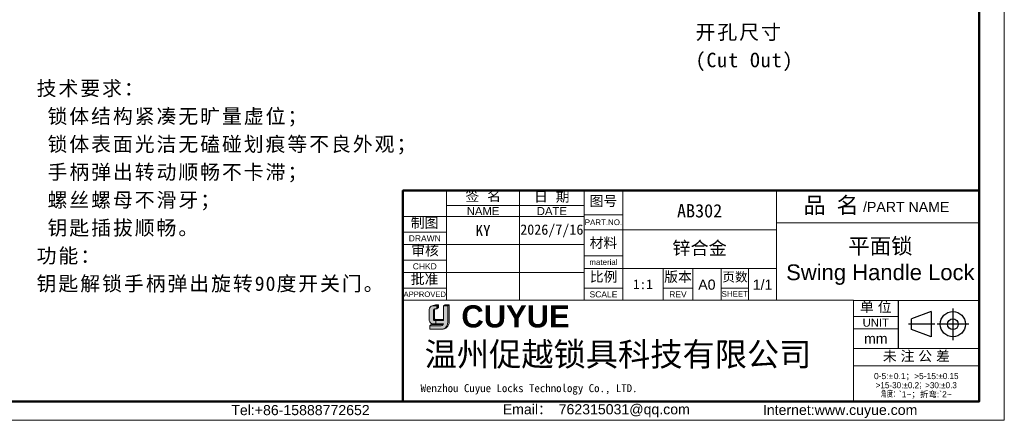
# Model space of a CAD drawing. Header units: millimetres. Extents: x 346 to 889, y 14 to 398.
# Tile 4 of 8: x 533 to 889, y 14 to 159. Entities that reach past the tile are written whole.
import ezdxf

# ---------------------------------------------------------------- set-up
doc = ezdxf.new("R2010")
doc.units = ezdxf.units.MM
for name, color, linetype, lineweight in [('0007', 7, 'Continuous', 5), ('实线层', 7, 'Continuous', 25), ('尺寸线层', 3, 'Continuous', 18), ('粗实线层', 7, 'Continuous', 50), ('细实线层', 3, 'Continuous', 18)]:
    doc.layers.add(name, color=color, linetype=linetype, lineweight=lineweight)
doc.styles.add('ARIAL', font='arial.ttf')
doc.styles.add('TEXTSTYLE_2', font='arial.ttf')
doc.styles.add('TEXTSTYLE_3', font='arial.ttf')
doc.styles.add('TEXTSTYLE_4', font='arial.ttf')

msp = doc.modelspace()

# ---------------------------------------------------------------- hatches: boundary and pattern name
at = {"layer": '实线层'}
h = msp.add_hatch(color=30, dxfattribs=at)
edge = h.paths.add_edge_path(flags=0)
edge.add_arc((683.3359820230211, 53.74981879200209), 0.5223099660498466, 103.89623382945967, 180.1196323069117, ccw=False)
edge.add_line((683.210541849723, 54.25684193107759), (684.0272021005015, 54.2568419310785))
edge.add_line((684.0272021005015, 54.2568419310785), (684.0272021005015, 55.37437385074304))
edge.add_line((684.0272021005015, 55.37437385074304), (682.3859831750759, 55.37437385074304))
edge.add_arc((682.9002342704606, 53.83302615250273), 1.624871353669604, 108.4506221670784, 173.4013944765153)
edge.add_line((681.2861267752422, 54.01974495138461), (681.286126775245, 50.07320344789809))
edge.add_arc((682.6764818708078, 50.20273022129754), 1.39637547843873, 185.3223660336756, 272.7233690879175)
edge.add_line((682.7428290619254, 48.80793183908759), (683.61780959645, 48.80793183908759))
edge.add_line((683.6178095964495, 48.80793183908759), (683.6178095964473, 50.07320344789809))
edge.add_line((683.6178095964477, 50.073203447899), (683.2239230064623, 50.073203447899))
edge.add_arc((683.1910791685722, 50.4494938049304), 0.3777209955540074, 177.6597996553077, 274.98831874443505, ccw=False)
edge.add_line((682.8136731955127, 50.46491722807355), (682.8136731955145, 53.74872822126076))
h = msp.add_hatch(color=254, dxfattribs=at)
h.paths.add_polyline_path([(683.5796491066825, 55.70676886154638), (682.3859831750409, 55.37437385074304), (684.0272021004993, 55.37437385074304), (684.5916560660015, 55.70676886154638)], flags=0)
h.paths.add_polyline_path([(686.4311916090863, 55.37437385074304), (688.0300970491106, 55.37437385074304), (688.4999994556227, 55.70676886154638), (687.0205799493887, 55.70676886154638)], flags=0)
h = msp.add_hatch(color=251, dxfattribs=at)
edge = h.paths.add_edge_path(flags=0)
edge.add_line((683.1903409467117, 50.69216181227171), (683.1903409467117, 53.74872822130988))
edge.add_arc((683.7126497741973, 53.74981879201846), 0.5223099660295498, 103.89623382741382, 180.1196323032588, ccw=False)
edge.add_line((683.5872096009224, 54.2568419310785), (683.2105418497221, 54.2568419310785))
edge.add_arc((683.3359820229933, 53.74981879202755), 0.5223099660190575, 103.8962338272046, 180.1196323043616)
edge.add_line((682.8136731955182, 53.74872822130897), (682.8136731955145, 50.46491722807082))
edge.add_arc((683.1910791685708, 50.44949380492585), 0.3777209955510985, 177.6597996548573, 274.9883187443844)
edge.add_line((683.22392300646, 50.07320344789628), (686.4311916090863, 50.07320344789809))
edge.add_line((686.4311916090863, 50.073203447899), (686.4311916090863, 50.39117237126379))
edge.add_line((686.4311916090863, 50.39117237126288), (683.4314051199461, 50.39117237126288))
edge.add_arc((683.487112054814, 50.68281793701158), 0.2969181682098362, 178.1966309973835, 259.1862447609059, ccw=False)
msp.add_hatch(color=251, dxfattribs=at).paths.add_polyline_path([(684.0272021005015, 54.2568419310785), (684.5916560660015, 54.68572908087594), (684.5916560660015, 55.70676886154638), (684.0272021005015, 55.37437385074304)], flags=0)
h = msp.add_hatch(color=251, dxfattribs=at)
edge = h.paths.add_edge_path(flags=0)
edge.add_line((688.4999994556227, 55.70676886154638), (688.0300970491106, 55.37437385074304))
edge.add_line((688.0300970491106, 55.37437385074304), (688.0300970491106, 49.51467856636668))
edge.add_arc((685.3780363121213, 49.41123891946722), 2.654077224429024, -71.74154242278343, 2.2336036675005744, ccw=False)
edge.add_arc((685.7698168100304, 49.58627205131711), 2.731121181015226, 279.2658368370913, 358.4978790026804)
edge.add_line((688.4999994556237, 49.51467856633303), (688.4999994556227, 55.70676886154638))
h = msp.add_hatch(color=251, dxfattribs=at)
edge = h.paths.add_edge_path(flags=0)
edge.add_line((681.7989320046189, 48.50726349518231), (681.4627365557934, 48.13726871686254))
edge.add_line((681.4627365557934, 48.13726871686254), (685.6337134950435, 48.13726871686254))
edge.add_arc((685.4809004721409, 49.12844474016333), 1.002886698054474, 278.7644802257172, 323.8869948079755)
edge.add_line((686.2910886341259, 48.53736363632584), (681.7989320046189, 48.50726349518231))
at = {"layer": '尺寸线层'}
h = msp.add_hatch(color=179, dxfattribs=at)
edge = h.paths.add_edge_path(flags=0)
edge.add_line((688.0300970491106, 55.37437385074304), (686.4311916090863, 55.37437385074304))
edge.add_line((686.4311916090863, 55.37437385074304), (686.4311916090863, 50.07320344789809))
edge.add_line((686.4311916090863, 50.073203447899), (683.6178095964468, 50.073203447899))
edge.add_line((683.6178095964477, 50.073203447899), (683.6178095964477, 48.8079318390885))
edge.add_line((683.6178095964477, 48.80793183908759), (686.4311916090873, 48.80793183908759))
edge.add_arc((685.480900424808, 49.12844482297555), 1.002886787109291, 278.7644821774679, 341.36184450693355, ccw=False)
edge.add_line((685.6337134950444, 48.13726871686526), (681.4627365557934, 48.13726871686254))
edge.add_line((681.4627365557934, 48.13726871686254), (681.4627365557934, 46.85554410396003))
edge.add_line((681.4627365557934, 46.85554410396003), (685.7234721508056, 46.85554410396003))
edge.add_arc((685.7698168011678, 49.58627154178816), 2.731120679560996, 269.0276957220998, 279.2658387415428)
edge.add_arc((685.378036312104, 49.41123891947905), 2.654077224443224, 288.258457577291, 362.2336036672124)
edge.add_line((688.0300970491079, 49.51467856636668), (688.0300970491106, 55.37437385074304))

# ---------------------------------------------------------------- linework, layer by layer
at = {"color": 0, "linetype": 'Continuous'}
for p, q in [((850.6196798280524, 57.30853877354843), (850.6196798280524, 39.91031288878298)), ((870.4207209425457, 54.43029685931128), (870.4207209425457, 42.98017059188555)), ((862.5900444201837, 53.25845868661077), (855.4458413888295, 50.67139972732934)), ((855.4458413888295, 46.7390677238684), (855.4458413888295, 50.67139972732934)), ((862.5900444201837, 53.25845868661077), (862.5900444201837, 44.15200876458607)), ((863.8839642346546, 48.70523372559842), (854.4345538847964, 48.70523372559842)), ((862.5900444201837, 44.15200876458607), (855.4458413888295, 46.7390677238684)), ((876.1457840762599, 48.70523372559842), (864.6956578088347, 48.70523372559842))]:
    msp.add_line(p, q, dxfattribs=at)
for radius in [4.553224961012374, 1.966166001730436]:
    msp.add_circle((870.4207209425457, 48.70523372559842), radius, dxfattribs=at)
at = {"layer": '0007'}
for p, q in [((681.2861267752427, 50.07320344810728), (681.2861267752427, 54.01974495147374)), ((682.3859831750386, 55.37437385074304), (683.5796491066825, 55.70676886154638)), ((682.3859831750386, 55.37437385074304), (684.0272021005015, 55.37437385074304)), ((682.8136731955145, 50.46491722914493), (682.8136731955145, 53.74872819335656)), ((683.1903409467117, 50.69216181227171), (683.1903409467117, 53.74872819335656)), ((683.2105418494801, 54.2568419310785), (684.0272021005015, 54.2568419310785)), ((683.5796491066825, 55.70676886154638), (684.5916560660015, 55.70676886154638)), ((684.0272021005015, 55.37437385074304), (684.5916560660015, 55.70676886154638)), ((684.0272021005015, 54.2568419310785), (684.0272021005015, 55.37437385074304)), ((684.0272021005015, 54.2568419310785), (684.5916560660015, 54.68572908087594)), ((684.5916560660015, 54.68572908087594), (684.5916560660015, 55.70676886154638)), ((686.4311916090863, 55.37437385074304), (687.0205799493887, 55.70676886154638)), ((686.4311916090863, 55.37437385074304), (688.0300970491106, 55.37437385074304)), ((686.4311916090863, 50.073203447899), (686.4311916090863, 55.37437385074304)), ((687.0205799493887, 55.70676886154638), (688.4999994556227, 55.70676886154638)), ((688.0300970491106, 55.37437385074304), (688.4999994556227, 55.70676886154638)), ((688.0300970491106, 55.37437385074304), (688.0300970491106, 49.5146785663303)), ((688.4999994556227, 55.70676886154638), (688.4999994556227, 49.51467856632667)), ((683.2239230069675, 50.073203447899), (686.4311916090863, 50.073203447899)), ((683.4314051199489, 50.39117237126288), (686.4311916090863, 50.39117237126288)), ((683.6178095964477, 50.073203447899), (683.6178095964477, 48.80793183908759)), ((681.4627365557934, 48.13726871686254), (681.7989320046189, 48.50726349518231)), ((681.4627365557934, 46.85554410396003), (681.4627365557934, 48.13726871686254)), ((681.4627365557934, 48.13726871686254), (685.6337134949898, 48.13726871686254)), ((681.4627365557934, 46.85554410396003), (685.7234721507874, 46.85554410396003)), ((681.7989320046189, 48.50726349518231), (686.2910886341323, 48.53736363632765)), ((682.7428290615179, 48.80793183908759), (686.4311916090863, 48.80793183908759))]:
    msp.add_line(p, q, dxfattribs=at)
for centre, radius, start, end in [((682.9002345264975, 53.83302594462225), 1.624871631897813, 108.4506284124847, 173.4013882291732), ((683.3359819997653, 53.74981881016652), 0.5223099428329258, 103.8962318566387, 180.1196373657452), ((683.7126497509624, 53.74981881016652), 0.5223099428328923, 103.8962318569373, 180.1196373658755), ((682.6764818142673, 50.20273015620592), 1.396375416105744, 185.3223635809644, 272.7233715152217), ((683.1910791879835, 50.44949382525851), 0.3777210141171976, 177.6598026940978, 274.9883156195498), ((683.487112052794, 50.68281793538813), 0.2969181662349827, 178.1966306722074, 259.1862450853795), ((685.4809004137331, 49.1284448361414), 1.002886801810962, 278.7644826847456, 341.3618439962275), ((685.7698167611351, 49.5862720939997), 2.731121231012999, 269.0276967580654, 358.4978781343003), ((685.3780366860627, 49.4112386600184), 2.654076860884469, 288.2424993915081, 2.233609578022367)]:
    msp.add_arc(centre, radius, start, end, dxfattribs=at)
at = {"layer": '粗实线层'}
msp.add_lwpolyline([(378.7948422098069, 388.661475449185), (879.8603956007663, 388.661475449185), (879.8603956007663, 20.7947353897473), (378.7948422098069, 20.7947353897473)], close=True, dxfattribs=at)
msp.add_lwpolyline([(879.8601107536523, 96.9429598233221), (798.7074515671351, 96.9429598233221), (671.7680330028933, 96.94143661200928), (671.7680330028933, 20.75828711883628)], dxfattribs=at)
at = {"layer": '细实线层'}
for p, q in [((687.5580195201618, 96.94143661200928), (687.5580195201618, 57.32026673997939)), ((713.8746637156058, 96.94143661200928), (713.8746637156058, 57.32026673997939)), ((737.2658746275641, 96.97523047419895), (737.2658746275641, 57.3202667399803)), ((737.2672363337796, 96.94143661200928), (737.2672363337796, 57.32026673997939)), ((751.1552146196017, 96.94238921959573), (751.1552146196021, 57.32026673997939)), ((806.7074515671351, 96.9429598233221), (806.7074515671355, 57.32026673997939)), ((687.5580195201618, 91.53190419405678), (737.2672363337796, 91.53190419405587)), ((671.7680330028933, 87.58440756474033), (737.2672363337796, 87.58440756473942)), ((737.2658746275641, 88.20301574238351), (751.1552146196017, 88.20301574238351)), ((671.7680330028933, 81.8824679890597), (687.5580195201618, 81.8824679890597)), ((737.2658746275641, 82.79348332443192), (806.7125745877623, 82.79348332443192)), ((806.7074515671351, 85.24667351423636), (879.8601107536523, 85.24667351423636)), ((671.7680330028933, 77.49636062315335), (737.2672363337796, 77.49636062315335)), ((671.7680330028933, 71.79442104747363), (687.5580195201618, 71.79442104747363)), ((737.2658746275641, 73.43645427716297), (751.1552146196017, 73.43645427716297)), ((737.2658746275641, 68.75793975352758), (806.7125745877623, 68.75793975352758)), ((765.77557250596, 68.75793975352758), (765.77557250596, 57.3202667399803)), ((776.4484337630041, 68.75793975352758), (776.4484337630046, 57.3202667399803)), ((786.6826842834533, 68.75793975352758), (786.6826842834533, 57.3202667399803)), ((796.6245276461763, 68.75793975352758), (796.6245276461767, 57.3202667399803)), ((671.7680330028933, 67.40831368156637), (737.2672363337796, 67.40831368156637)), ((671.7680330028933, 61.70637410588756), (687.5580195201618, 61.70637410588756)), ((737.2658746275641, 61.74016796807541), (751.1552146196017, 61.74016796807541)), ((765.77557250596, 61.74016796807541), (776.4484337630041, 61.74016796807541)), ((786.6826842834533, 61.74016796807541), (796.6245276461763, 61.74016796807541)), ((671.7680330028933, 57.32026673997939), (834.5371435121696, 57.32026673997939)), ((834.5371435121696, 57.32026673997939), (834.5371435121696, 20.91621866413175)), ((834.5372861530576, 57.30853877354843), (879.8603956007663, 57.30853877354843)), ((834.5372861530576, 57.30853877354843), (834.5372861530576, 20.75828711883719)), ((834.5372861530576, 51.46039561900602), (850.6196798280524, 51.46039561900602)), ((834.5372861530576, 47.07428825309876), (850.6196798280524, 47.07428825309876)), ((834.5372861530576, 39.91031288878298), (879.8603956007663, 39.91031288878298)), ((834.5372861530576, 33.62355899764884), (879.8603956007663, 33.62355899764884))]:
    msp.add_line(p, q, dxfattribs=at)
msp.add_lwpolyline([(346.2173327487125, 397.799199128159), (888.9981192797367, 397.799199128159), (888.9981192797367, 14.01480461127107), (346.2173327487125, 14.01480461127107)], close=True, dxfattribs=at)

# ---------------------------------------------------------------- texts
at = {"color": 0, "linetype": 'Continuous', "attachment_point": 2, "line_spacing_factor": 0.8999999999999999}
for s, insert, char_height, width, style in [('签  名', (700.7768642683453, 96.80515752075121), 3.655089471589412, 16.07668259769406, 'TEXTSTYLE_2'), ('日  期', (725.5402849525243, 96.6158157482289), 3.655089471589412, 16.07668259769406, 'TEXTSTYLE_2'), ('图号', (744.21054462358, 95.01641098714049), 3.655089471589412, 10.70826993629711, 'TEXTSTYLE_2'), ('{\\fSimSun|b0|i0|c0|p34;品 名}', (826.4038576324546, 94.59077641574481), 5.84814315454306, 21.42796202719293, 'TEXTSTYLE_2'), ('/PART NAME', (853.562226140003, 92.86718543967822), 3.655089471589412, 31.12940512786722, 'TEXTSTYLE_3'), ('PART.NO.', (744.21054462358, 86.5216745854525), 2.04685010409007, 13.47573061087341, 'TEXTSTYLE_3'), ('材料', (744.21054462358, 79.94251353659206), 3.655089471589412, 10.70826993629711, 'TEXTSTYLE_2'), ('material', (744.21054462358, 72.12062206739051), 2.04685010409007, 12.8441746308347, 'TEXTSTYLE_3'), ('比例', (744.271323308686, 67.68391341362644), 3.655089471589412, 10.70826993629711, 'TEXTSTYLE_2'), ('版本', (771.1120031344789, 67.66089053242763), 3.655089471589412, 10.70826993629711, 'TEXTSTYLE_2'), ('页数', (791.7060733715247, 67.4546211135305), 3.362682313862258, 9.851608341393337, 'TEXTSTYLE_2'), ('A0', (781.5655590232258, 64.81044312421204), 3.655089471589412, 5.368412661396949, 'TEXTSTYLE_2'), ('1/1', (801.668551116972, 64.81044312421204), 3.655089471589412, 8.052618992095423, 'TEXTSTYLE_2'), ('SCALE', (744.21054462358, 60.57053933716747), 2.193053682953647, 10.02771758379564, 'TEXTSTYLE_3'), ('REV', (771.1120031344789, 60.57053933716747), 2.193053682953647, 4.757239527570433, 'TEXTSTYLE_4'), ('SHEET', (791.6536059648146, 60.64364112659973), 2.04685010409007, 8.457314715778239, 'TEXTSTYLE_4'), ('单 位', (842.578482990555, 56.76702395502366), 3.655089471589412, 13.39247626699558, 'TEXTSTYLE_2'), ('UNIT', (842.578482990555, 50.72937772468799), 2.92407157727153, 9.511385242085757, 'TEXTSTYLE_3'), ('mm', (842.578482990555, 45.31984530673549), 3.655089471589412, 8.478720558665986, 'TEXTSTYLE_3'), ('未 注 公 差', (857.2243470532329, 39.02766471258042), 3.655089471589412, 29.46915886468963, 'TEXTSTYLE_2'), ('{\\C256;Email\\fSimSun|b0|i0|c0|p34;： \\farial|b0|i0|c0|p34;762315031@qq.com}', (741.621632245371, 19.81745395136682), 3.647793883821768, 74.08785265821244, 'TEXTSTYLE_3'), ('{\\C256;Internet:www.cuyue.com}', (829.6978157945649, 19.57880409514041), 3.647793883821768, 108.1273010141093, 'TEXTSTYLE_3')]:
    msp.add_mtext(s, dxfattribs=dict(at, insert=insert, char_height=char_height, width=width, style=style))
at = {"linetype": 'Continuous', "attachment_point": 2, "line_spacing_factor": 0.8999999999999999}
for s, insert, char_height, width, style in [('NAME', (700.7163416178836, 91.0201916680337), 2.92407157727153, 11.7723773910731, 'TEXTSTYLE_3'), ('DATE', (725.5709500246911, 91.0201916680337), 2.92407157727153, 10.87015456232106, 'TEXTSTYLE_3'), ('制图', (679.6165461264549, 87.16461965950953), 3.655089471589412, 10.70826993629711, 'TEXTSTYLE_2'), ('DRAWN', (679.6630262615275, 80.78594114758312), 2.193053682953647, 11.55225676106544, 'TEXTSTYLE_3'), ('审核', (679.7459420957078, 77.17725102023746), 3.655089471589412, 10.70826993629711, 'TEXTSTYLE_2'), ('CHKD', (679.6630262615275, 70.69789420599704), 2.193053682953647, 8.666230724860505, 'TEXTSTYLE_3'), ('批准', (679.597008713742, 66.8466608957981), 3.655089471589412, 10.70826993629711, 'TEXTSTYLE_2'), ('APPROVED', (679.6630262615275, 60.50019458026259), 1.973748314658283, 15.29104642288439, 'TEXTSTYLE_3'), ('Tel:+86-15888772652', (634.7734341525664, 19.5236165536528), 3.647793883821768, 51.78269879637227, 'TEXTSTYLE_3')]:
    msp.add_mtext(s, dxfattribs=dict(at, insert=insert, char_height=char_height, width=width, style=style))
at = {"color": 0, "lineweight": 13, "char_height": 4.800000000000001, "width": 92.58706157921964, "attachment_point": 5}
for s, insert in [('{\\fFangSong|b0|i0|c134|p34;\\C3;AB302}', (778.9313330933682, 89.60148782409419)), ('{\\fFangSong|b0|i0|c134|p34;\\C3;锌合金}', (778.9313330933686, 75.92152985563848))]:
    msp.add_mtext(s, dxfattribs=dict(at, insert=insert))
at = {"color": 0, "insert": (844.2252437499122, 71.33032837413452), "char_height": 5.690558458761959, "width": 130.1801887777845, "attachment_point": 5, "style": 'ARIAL'}
msp.add_mtext('{\\fFangSong|b0|i0|c134|p34;平面锁\\P\\fArial|b0|i0|c134|p34;Swing Handle Lock}', dxfattribs=at)
at = {"color": 0, "insert": (758.4653935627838, 63.08596149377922), "char_height": 3.501882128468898, "width": 24.36726314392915, "attachment_point": 5}
msp.add_mtext('1:1', dxfattribs=at)
at = {"color": 7, "linetype": 'Continuous', "attachment_point": 1, "line_spacing_factor": 0.8999999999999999}
for s, insert, char_height, width, style in [('{\\fArial|b1|i0|c134|p34;\\C30;CU\\C179;YUE}', (692.892057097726, 55.53114137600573), 8, 62.40224347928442, 'TEXTSTYLE_2'), ('{\\fsimsun|b0|i0|c134|p34;\\C0;Wenzhou Cuyue Locks Technology Co., LTD.}', (678.1384065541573, 27.05289428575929), 2.88, 120.2087700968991, 'TEXTSTYLE_3')]:
    msp.add_mtext(s, dxfattribs=dict(at, insert=insert, char_height=char_height, width=width, style=style))
at = {"color": 0, "linetype": 'Continuous', "lineweight": 13, "insert": (857.1988408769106, 31.0649963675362), "char_height": 2.188676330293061, "width": 44.49129103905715, "attachment_point": 2, "line_spacing_factor": 0.8999999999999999, "style": 'TEXTSTYLE_2'}
msp.add_mtext('0-5:{\\Fgdt,gbcbig.shx;`\\fsimsun|b0|i0|c0|p34;\\W0.16667; \\farial|b0|i0|c0|p34;\\W1;0.1\\fsimsun|b0|i0|c0|p34;；}>5-15:{\\Fgdt,gbcbig.shx;`0.15\\P>15-30:`0.2；>30:`0.3\\P角度：}`1~{\\fsimsun|b0|i0|c0|p34;；折弯}:`2~', dxfattribs=at)
at = {"layer": '尺寸线层', "char_height": 5.25, "width": 170.6168156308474, "attachment_point": 1, "line_spacing_factor": 1.150569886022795}
for s, insert in [('{\\fSimSun|b1|i0|c134|p2;\\T1.1;开孔尺寸\\P(Cut Out)}', (777.4910478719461, 156.7679554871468)), ('{\\fSimSun|b1|i0|c134|p2;\\T1.1;技术要求：\\P 锁体结构紧凑无旷量虚位；\\P 锁体表面光洁无磕碰划痕等不良外观；\\P 手柄弹出转动顺畅不卡滞；\\P 螺丝螺母不滑牙；\\P 钥匙插拔顺畅。\\P功能：\\P钥匙解锁手柄弹出旋转90度开关门。}', (539.4707032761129, 136.4715492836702))]:
    msp.add_mtext(s, dxfattribs=dict(at, insert=insert))
at = {"layer": '尺寸线层', "color": 6, "insert": (679.6152842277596, 42.11671056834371), "char_height": 8.5358, "width": 156.6994640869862, "attachment_point": 1}
msp.add_mtext('{\\fSimSun|b0|i0|c134|p2;\\C0;温州促越锁具科技有限公司}', dxfattribs=at)
at = {"layer": '细实线层', "insert": (700.7163416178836, 82.54038409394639), "char_height": 4, "attachment_point": 5}
msp.add_mtext_dynamic_manual_height_columns('KY', width=13.15832209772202, gutter_width=1, heights=[0], dxfattribs=at)
at = {"layer": '细实线层', "insert": (714.1413380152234, 84.73305800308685), "char_height": 3.7282, "attachment_point": 1}
msp.add_mtext('2026/7/16', dxfattribs=at)

doc.saveas('drawing.dxf')
